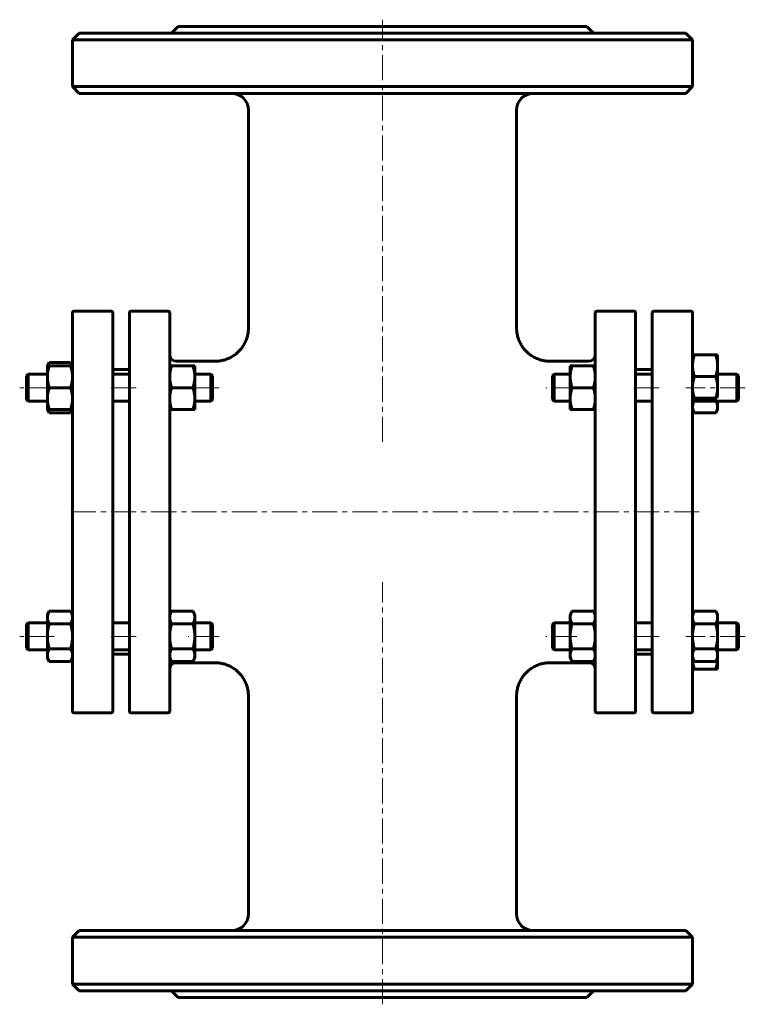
# Model space of a CAD drawing. Header units: millimetres. Extents: x 238 to 455, y 49 to 343.
import ezdxf

# ---------------------------------------------------------------- set-up
doc = ezdxf.new("R2010")
doc.units = ezdxf.units.MM
doc.linetypes.add('K5LT_AXLED', pattern=[12, 7.5, -1.5, 1.5, -1.5])
doc.linetypes.add('K5LT_BASIC', pattern=[0])
doc.layers.add('Системный слой (1)', color=7, linetype='Continuous', true_color=0x6c6c6c)

# ---------------------------------------------------------------- blocks, each defined once
blk = doc.blocks.new('U0')
at = {"layer": 'Системный слой (1)', "linetype": 'K5LT_BASIC', "lineweight": 60}
for p, q in [((446.71, 152.39), (446.71, 152.41)), ((446.71, 152.36), (446.71, 152.39)), ((446.71, 152.34), (446.71, 152.36))]:
    blk.add_line(p, q, dxfattribs=at)
blk = doc.blocks.new('U1')
at = {"layer": 'Системный слой (1)', "linetype": 'K5LT_BASIC', "lineweight": 60}
for p, q in [((439.21, 152.41), (439.21, 152.39)), ((439.21, 152.39), (439.21, 152.36)), ((439.21, 152.36), (439.21, 152.34))]:
    blk.add_line(p, q, dxfattribs=at)
blk = doc.blocks.new('U2')
at = {"layer": 'Системный слой (1)', "linetype": 'K5LT_BASIC', "lineweight": 60}
for p, q in [((246.84, 226.66), (246.95, 226.34)), ((246.95, 226.34), (247.1, 226)), ((247.1, 226), (247.29, 225.65))]:
    blk.add_line(p, q, dxfattribs=at)
blk = doc.blocks.new('U3')
at = {"layer": 'Системный слой (1)', "linetype": 'K5LT_BASIC', "lineweight": 60}
for p, q in [((246.95, 239.98), (246.84, 239.66)), ((247.1, 240.31), (246.95, 239.98)), ((247.29, 240.66), (247.1, 240.31))]:
    blk.add_line(p, q, dxfattribs=at)
blk = doc.blocks.new('U4')
at = {"layer": 'Системный слой (1)', "linetype": 'K5LT_BASIC', "lineweight": 60}
for p, q in [((253.96, 226.34), (254.07, 226.66)), ((253.63, 225.65), (253.81, 226)), ((253.81, 226), (253.96, 226.34))]:
    blk.add_line(p, q, dxfattribs=at)
blk = doc.blocks.new('U5')
at = {"layer": 'Системный слой (1)', "linetype": 'K5LT_BASIC', "lineweight": 60}
for p, q in [((253.81, 240.31), (253.63, 240.66)), ((253.96, 239.98), (253.81, 240.31)), ((254.07, 239.66), (253.96, 239.98))]:
    blk.add_line(p, q, dxfattribs=at)
blk = doc.blocks.new('U6')
at = {"layer": 'Системный слой (1)', "linetype": 'K5LT_BASIC', "lineweight": 60}
for p, q in [((285.21, 151.04), (296.71, 151.04)), ((396.71, 151.04), (408.21, 151.04))]:
    blk.add_line(p, q, dxfattribs=at)
blk = doc.blocks.new('U7')
at = {"layer": 'Системный слой (1)', "linetype": 'K5LT_BASIC', "lineweight": 60}
for p, q in [((285.21, 241.04), (296.71, 241.04)), ((396.71, 241.04), (408.21, 241.04))]:
    blk.add_line(p, q, dxfattribs=at)
blk = doc.blocks.new('U8')
at = {"layer": 'Системный слой (1)', "linetype": 'K5LT_BASIC', "lineweight": 60}
for p, q in [((439.26, 228.06), (439.21, 227.53)), ((439.4, 228.59), (439.26, 228.06)), ((439.65, 229.16), (439.4, 228.59))]:
    blk.add_line(p, q, dxfattribs=at)
blk = doc.blocks.new('U9')
at = {"layer": 'Системный слой (1)', "linetype": 'K5LT_BASIC', "lineweight": 60}
for p, q in [((446.51, 228.59), (446.26, 229.16)), ((446.66, 228.06), (446.51, 228.59)), ((446.71, 227.53), (446.66, 228.06))]:
    blk.add_line(p, q, dxfattribs=at)

msp = doc.modelspace()

# ---------------------------------------------------------------- linework, layer by layer
at = {"layer": 'Системный слой (1)', "linetype": 'K5LT_AXLED', "lineweight": 18}
for p, q in [((346.71, 216.95), (346.71, 343.04)), ((248.71, 233.16), (238.46, 233.16)), ((273.21, 233.16), (264.21, 233.16)), ((297.96, 233.16), (288.71, 233.16)), ((404.71, 233.16), (395.46, 233.16)), ((429.21, 233.16), (420.21, 233.16)), ((454.96, 233.16), (437.21, 233.16)), ((441.21, 196.04), (252.21, 196.04)), ((346.71, 49.04), (346.71, 175.12)), ((248.71, 158.91), (238.46, 158.91)), ((273.21, 158.91), (264.21, 158.91)), ((297.96, 158.91), (288.71, 158.91)), ((404.71, 158.91), (395.46, 158.91)), ((429.21, 158.91), (420.21, 158.91)), ((454.96, 158.91), (437.21, 158.91))]:
    msp.add_line(p, q, dxfattribs=at)
at = {"layer": 'Системный слой (1)', "linetype": 'K5LT_BASIC', "lineweight": 60}
for p, q in [((256.21, 339.04), (254.21, 337.04)), ((256.21, 339.04), (437.21, 339.04)), ((285.71, 341.04), (283.71, 339.04)), ((285.71, 341.04), (407.71, 341.04)), ((407.71, 341.04), (409.71, 339.04)), ((437.21, 339.04), (439.21, 337.04)), ((254.21, 323.04), (254.21, 337.04)), ((254.21, 337.04), (439.21, 337.04)), ((439.21, 323.04), (439.21, 337.04)), ((439.21, 323.04), (254.21, 323.04)), ((256.21, 321.04), (254.21, 323.04)), ((256.21, 321.04), (437.21, 321.04)), ((437.21, 321.04), (439.21, 323.04)), ((306.71, 251.03), (306.71, 316.04)), ((386.71, 251.03), (386.71, 316.04)), ((254.71, 256.04), (265.71, 256.04)), ((282.71, 256.04), (271.71, 256.04)), ((421.71, 256.04), (410.71, 256.04)), ((427.71, 256.04), (438.71, 256.04)), ((254.21, 136.54), (254.21, 255.54)), ((266.21, 255.54), (266.21, 136.54)), ((271.21, 136.54), (271.21, 255.54)), ((283.21, 255.54), (283.21, 136.54)), ((410.21, 255.54), (410.21, 136.54)), ((422.21, 136.54), (422.21, 255.54)), ((427.21, 255.54), (427.21, 136.54)), ((439.21, 242.98), (439.21, 255.54)), ((439.21, 242.98), (439.79, 242.98)), ((439.21, 239.73), (439.21, 242.98)), ((439.79, 242.98), (446.13, 242.98)), ((446.13, 242.98), (446.71, 242.98)), ((446.71, 242.98), (446.71, 239.73)), ((246.71, 239.66), (247.29, 240.66)), ((246.71, 239.66), (247.29, 239.66)), ((246.71, 236.41), (246.71, 239.66)), ((247.29, 240.66), (253.63, 240.66)), ((247.29, 239.66), (253.63, 239.66)), ((254.21, 239.66), (253.63, 240.66)), ((253.63, 239.66), (254.21, 239.66)), ((266.21, 238.54), (271.21, 238.54)), ((283.21, 239.66), (283.79, 239.66)), ((283.79, 239.66), (290.13, 239.66)), ((290.13, 239.66), (290.71, 239.66)), ((290.71, 239.66), (290.71, 236.41)), ((296.71, 241.03), (296.71, 241.03)), ((396.71, 241.03), (396.71, 241.03)), ((402.71, 239.66), (403.29, 239.66)), ((402.71, 236.41), (402.71, 239.66)), ((403.29, 239.66), (409.63, 239.66)), ((409.63, 239.66), (410.21, 239.66)), ((422.21, 238.54), (427.21, 238.54)), ((439.21, 236.5), (439.21, 239.73)), ((446.71, 239.73), (446.71, 233.23)), ((240.46, 236.66), (240.96, 237.16)), ((240.46, 229.66), (240.46, 236.66)), ((240.96, 237.16), (240.96, 229.16)), ((240.96, 237.16), (246.71, 237.16)), ((246.71, 229.91), (246.71, 236.41)), ((266.21, 237.16), (271.21, 237.16)), ((290.71, 237.16), (295.46, 237.16)), ((290.71, 236.41), (290.71, 229.91)), ((295.96, 236.66), (295.46, 237.16)), ((295.46, 229.16), (295.46, 237.16)), ((295.96, 236.66), (295.96, 229.66)), ((397.46, 236.66), (397.96, 237.16)), ((397.46, 236.66), (397.46, 229.66)), ((397.96, 237.16), (402.71, 237.16)), ((397.96, 229.16), (397.96, 237.16)), ((402.71, 229.91), (402.71, 236.41)), ((422.21, 237.16), (427.21, 237.16)), ((439.21, 159.45), (439.21, 236.5)), ((439.79, 236.48), (446.13, 236.48)), ((446.71, 237.16), (452.46, 237.16)), ((452.96, 236.66), (452.46, 237.16)), ((452.46, 237.16), (452.46, 229.16)), ((452.96, 229.66), (452.96, 236.66)), ((247.29, 233.16), (253.63, 233.16)), ((283.79, 233.16), (290.13, 233.16)), ((403.29, 233.16), (409.63, 233.16)), ((446.71, 233.23), (446.71, 230.87)), ((240.46, 229.66), (240.96, 229.16)), ((246.71, 226.66), (246.71, 229.91)), ((290.71, 229.91), (290.71, 226.66)), ((295.96, 229.66), (295.46, 229.16)), ((397.46, 229.66), (397.96, 229.16)), ((402.71, 226.66), (402.71, 229.91)), ((439.79, 229.98), (439.46, 229.98)), ((439.79, 229.98), (446.13, 229.98)), ((446.45, 229.98), (446.13, 229.98)), ((452.96, 229.66), (452.46, 229.16)), ((240.96, 229.16), (246.71, 229.16)), ((247.29, 226.66), (246.71, 226.66)), ((246.71, 226.66), (247.29, 225.65)), ((247.29, 226.66), (253.63, 226.66)), ((254.21, 226.66), (253.63, 226.66)), ((254.21, 226.66), (253.63, 225.65)), ((266.21, 229.16), (271.21, 229.16)), ((283.79, 226.66), (283.21, 226.66)), ((283.79, 226.66), (290.13, 226.66)), ((290.71, 226.66), (290.13, 226.66)), ((290.71, 229.16), (295.46, 229.16)), ((397.96, 229.16), (402.71, 229.16)), ((403.29, 226.66), (402.71, 226.66)), ((403.29, 226.66), (409.63, 226.66)), ((410.21, 226.66), (409.63, 226.66)), ((422.21, 229.16), (427.21, 229.16)), ((439.21, 229.16), (452.46, 229.16)), ((439.21, 226.66), (439.79, 225.65)), ((446.71, 226.66), (446.13, 225.65)), ((446.71, 229.16), (446.71, 227.53)), ((446.71, 227.53), (446.71, 226.66)), ((247.29, 225.65), (253.63, 225.65)), ((439.79, 225.65), (446.13, 225.65)), ((246.71, 165.41), (247.29, 166.42)), ((246.71, 164.54), (246.71, 165.41)), ((247.29, 166.42), (253.63, 166.42)), ((254.21, 165.41), (253.63, 166.42)), ((283.21, 165.41), (283.79, 166.42)), ((283.79, 166.42), (290.13, 166.42)), ((290.71, 165.41), (290.13, 166.42)), ((290.71, 165.41), (290.71, 164.54)), ((402.71, 165.41), (403.29, 166.42)), ((402.71, 164.54), (402.71, 165.41)), ((403.29, 166.42), (409.63, 166.42)), ((410.21, 165.41), (409.63, 166.42)), ((439.21, 165.41), (439.79, 166.42)), ((439.79, 166.42), (446.13, 166.42)), ((446.71, 165.41), (446.13, 166.42)), ((446.71, 165.41), (446.71, 164.54)), ((240.46, 162.41), (240.96, 162.91)), ((240.46, 155.41), (240.46, 162.41)), ((240.96, 162.91), (240.96, 154.91)), ((240.96, 162.91), (246.71, 162.91)), ((246.71, 158.91), (246.71, 164.54)), ((247.29, 162.67), (253.63, 162.67)), ((266.21, 162.91), (271.21, 162.91)), ((283.79, 162.67), (290.13, 162.67)), ((290.71, 164.54), (290.71, 158.91)), ((290.71, 162.91), (295.46, 162.91)), ((295.46, 154.91), (295.46, 162.91)), ((295.96, 162.41), (295.46, 162.91)), ((295.96, 162.41), (295.96, 155.41)), ((397.46, 162.41), (397.96, 162.91)), ((397.46, 162.41), (397.46, 155.41)), ((397.96, 154.91), (397.96, 162.91)), ((397.96, 162.91), (402.71, 162.91)), ((402.71, 158.91), (402.71, 164.54)), ((403.29, 162.67), (409.63, 162.67)), ((422.21, 162.91), (427.21, 162.91)), ((439.79, 162.67), (446.13, 162.67)), ((446.71, 164.54), (446.71, 158.91)), ((446.71, 162.91), (452.46, 162.91)), ((452.46, 162.91), (452.46, 154.91)), ((452.96, 162.41), (452.46, 162.91)), ((452.96, 155.41), (452.96, 162.41)), ((246.71, 153.28), (246.71, 158.91)), ((290.71, 158.91), (290.71, 153.28)), ((402.71, 153.28), (402.71, 158.91)), ((439.21, 158.91), (439.21, 159.45)), ((439.21, 153.28), (439.21, 158.91)), ((446.71, 158.91), (446.71, 153.28)), ((240.46, 155.41), (240.96, 154.91)), ((240.96, 154.91), (246.71, 154.91)), ((246.71, 152.41), (246.71, 153.28)), ((247.29, 155.16), (253.63, 155.16)), ((266.21, 154.91), (271.21, 154.91)), ((266.21, 153.54), (271.21, 153.54)), ((283.79, 155.16), (290.13, 155.16)), ((290.71, 154.91), (295.46, 154.91)), ((290.71, 153.28), (290.71, 152.41)), ((295.96, 155.41), (295.46, 154.91)), ((397.46, 155.41), (397.96, 154.91)), ((397.96, 154.91), (402.71, 154.91)), ((402.71, 152.41), (402.71, 153.28)), ((403.29, 155.16), (409.63, 155.16)), ((422.21, 154.91), (427.21, 154.91)), ((422.21, 153.54), (427.21, 153.54)), ((439.21, 152.41), (439.21, 153.28)), ((439.79, 155.16), (446.13, 155.16)), ((446.71, 154.91), (452.46, 154.91)), ((446.71, 153.28), (446.71, 152.41)), ((452.96, 155.41), (452.46, 154.91)), ((246.71, 152.41), (247.29, 151.41)), ((247.29, 151.41), (253.63, 151.41)), ((254.21, 152.41), (253.63, 151.41)), ((283.21, 152.41), (283.79, 151.41)), ((283.79, 151.41), (290.13, 151.41)), ((290.71, 152.41), (290.13, 151.41)), ((296.71, 151.04), (296.71, 151.04)), ((396.71, 151.04), (396.71, 151.04)), ((402.71, 152.41), (403.29, 151.41)), ((403.29, 151.41), (409.63, 151.41)), ((410.21, 152.41), (409.63, 151.41)), ((439.21, 152.41), (439.21, 152.41)), ((439.21, 152.41), (439.79, 151.41)), ((439.21, 136.54), (439.21, 152.41)), ((439.79, 151.41), (446.13, 151.41)), ((446.71, 152.41), (446.13, 151.41)), ((446.71, 152.41), (446.71, 152.34)), ((446.71, 152.34), (446.71, 149.09)), ((439.79, 149.09), (439.21, 149.09)), ((439.79, 149.09), (446.13, 149.09)), ((446.71, 149.09), (446.13, 149.09)), ((306.71, 76.04), (306.71, 141.04)), ((386.71, 76.04), (386.71, 141.04)), ((254.71, 136.04), (265.71, 136.04)), ((282.71, 136.04), (271.71, 136.04)), ((421.71, 136.04), (410.71, 136.04)), ((427.71, 136.04), (438.71, 136.04)), ((256.21, 71.04), (254.21, 69.04)), ((437.21, 71.04), (256.21, 71.04)), ((437.21, 71.04), (439.21, 69.04)), ((254.21, 55.04), (254.21, 69.04)), ((254.21, 69.04), (439.21, 69.04)), ((439.21, 55.04), (439.21, 69.04)), ((439.21, 55.04), (254.21, 55.04)), ((256.21, 53.04), (254.21, 55.04)), ((256.21, 53.04), (437.21, 53.04)), ((285.71, 51.04), (283.71, 53.04)), ((407.71, 51.04), (409.71, 53.04)), ((437.21, 53.04), (439.21, 55.04)), ((285.71, 51.04), (407.71, 51.04))]:
    msp.add_line(p, q, dxfattribs=at)
for centre, radius, start, end in [((301.71, 316.04), 5, 0, 90), ((391.71, 316.04), 5, 90, 180), ((254.71, 255.54), 0.5, 90, 180), ((265.71, 255.54), 0.5, 0, 90), ((271.71, 255.54), 0.5, 90, 180), ((282.71, 255.54), 0.5, 0, 90), ((410.71, 255.54), 0.5, 90, 180), ((421.71, 255.54), 0.5, 0, 90), ((427.71, 255.54), 0.5, 90, 180), ((438.71, 255.54), 0.5, 0, 90), ((285.21, 243.04), 2, 180, 270), ((408.21, 243.04), 2, 270, 0), ((285.21, 149.04), 2, 90, 180), ((408.21, 149.04), 2, 0, 90), ((254.71, 136.54), 0.5, 180, 270), ((265.71, 136.54), 0.5, 270, 0), ((271.71, 136.54), 0.5, 180, 270), ((282.71, 136.54), 0.5, 270, 0), ((410.71, 136.54), 0.5, 180, 270), ((421.71, 136.54), 0.5, 270, 0), ((427.71, 136.54), 0.5, 180, 270), ((438.71, 136.54), 0.5, 270, 0), ((301.71, 76.04), 5, 270, 0), ((391.71, 76.04), 5, 180, 270)]:
    msp.add_arc(centre, radius, start, end, dxfattribs=at)
for points, knots in [([(306.71, 251.03), (306.71, 251.03), (306.71, 251.03), (306.71, 251.03), (306.71, 251.02), (306.71, 251.01), (306.71, 251.01), (306.71, 250.99), (306.71, 250.98), (306.71, 250.94), (306.71, 250.92), (306.71, 250.85), (306.71, 250.8), (306.7, 250.66), (306.7, 250.57), (306.68, 250.3), (306.67, 250.12), (306.61, 249.58), (306.55, 249.23), (306.38, 248.45), (306.25, 248.03), (305.95, 247.21), (305.78, 246.81), (305.38, 246.04), (305.15, 245.67), (304.66, 244.96), (304.38, 244.61), (303.79, 243.97), (303.48, 243.67), (302.82, 243.11), (302.48, 242.86), (301.76, 242.4), (301.39, 242.2), (300.6, 241.82), (300.18, 241.66), (299.33, 241.38), (298.89, 241.27), (298.01, 241.11), (297.57, 241.06), (296.99, 241.04), (296.85, 241.03), (296.71, 241.03)], [0, 0, 0, 0, 0.008204, 0.008204, 0.02133, 0.02133, 0.045942, 0.045942, 0.093524, 0.093524, 0.187048, 0.187048, 0.372455, 0.372455, 0.739989, 0.739989, 1.468492, 1.468492, 2.912372, 2.912372, 4.66833, 4.66833, 6.412897, 6.412897, 8.142999, 8.142999, 9.901454, 9.901454, 11.647429, 11.647429, 13.352755, 13.352755, 15.053833, 15.053833, 16.855166, 16.855166, 18.662069, 18.662069, 20.440984, 20.440984, 20.99959, 20.99959, 20.99959, 20.99959]), ([(386.71, 251.03), (386.71, 251.03), (386.71, 251.03), (386.71, 251.02), (386.71, 251.01), (386.71, 251), (386.71, 250.99), (386.71, 250.96), (386.71, 250.95), (386.71, 250.9), (386.71, 250.86), (386.71, 250.76), (386.71, 250.7), (386.72, 250.51), (386.73, 250.38), (386.76, 250), (386.79, 249.76), (386.89, 249.08), (386.99, 248.65), (387.23, 247.82), (387.38, 247.4), (387.73, 246.61), (387.93, 246.23), (388.38, 245.48), (388.63, 245.13), (389.18, 244.45), (389.47, 244.12), (390.1, 243.52), (390.43, 243.24), (391.11, 242.74), (391.46, 242.51), (392.22, 242.1), (392.62, 241.9), (393.46, 241.58), (393.89, 241.44), (394.76, 241.22), (395.2, 241.14), (396, 241.05), (396.35, 241.03), (396.71, 241.03)], [0, 0, 0, 0, 0.013126, 0.013126, 0.032815, 0.032815, 0.068912, 0.068912, 0.137825, 0.137825, 0.272368, 0.272368, 0.534892, 0.534892, 1.046812, 1.046812, 2.044402, 2.044402, 3.794684, 3.794684, 5.54996, 5.54996, 7.280113, 7.280113, 9.026379, 9.026379, 10.78326, 10.78326, 12.511569, 12.511569, 14.183109, 14.183109, 15.970077, 15.970077, 17.778221, 17.778221, 19.574949, 19.574949, 20.997949, 20.997949, 20.997949, 20.997949]), ([(439.21, 230.87), (439.25, 230.72), (439.33, 230.46), (439.41, 230.18), (439.45, 230.03), (439.46, 229.98)], [0, 0, 0, 0, 2.643036, 4.899415, 6, 6, 6, 6]), ([(446.45, 229.98), (446.48, 230.09), (446.55, 230.33), (446.64, 230.64), (446.69, 230.83), (446.71, 230.87)], [0, 0, 0, 0, 2.62135, 5.25991, 6, 6, 6, 6]), ([(306.71, 141.04), (306.71, 141.04), (306.71, 141.04), (306.71, 141.05), (306.71, 141.05), (306.71, 141.06), (306.71, 141.07), (306.71, 141.08), (306.71, 141.1), (306.71, 141.13), (306.71, 141.15), (306.71, 141.22), (306.71, 141.27), (306.7, 141.41), (306.7, 141.5), (306.68, 141.77), (306.67, 141.95), (306.61, 142.49), (306.55, 142.85), (306.38, 143.62), (306.25, 144.04), (305.95, 144.86), (305.78, 145.26), (305.38, 146.03), (305.15, 146.4), (304.66, 147.11), (304.38, 147.46), (303.79, 148.1), (303.48, 148.41), (302.82, 148.96), (302.48, 149.21), (301.76, 149.67), (301.39, 149.88), (300.6, 150.25), (300.18, 150.42), (299.33, 150.69), (298.89, 150.8), (298.01, 150.96), (297.57, 151.01), (296.99, 151.03), (296.85, 151.04), (296.71, 151.04)], [0, 0, 0, 0, 0.008204, 0.008204, 0.02133, 0.02133, 0.045941, 0.045941, 0.093523, 0.093523, 0.187045, 0.187045, 0.37245, 0.37245, 0.739978, 0.739978, 1.46847, 1.46847, 2.912329, 2.912329, 4.66845, 4.66845, 6.413098, 6.413098, 8.143238, 8.143238, 9.901578, 9.901578, 11.64725, 11.64725, 13.352082, 13.352082, 15.052748, 15.052748, 16.854034, 16.854034, 18.661298, 18.661298, 20.440914, 20.440914, 20.99959, 20.99959, 20.99959, 20.99959]), ([(386.71, 141.04), (386.71, 141.04), (386.71, 141.05), (386.71, 141.05), (386.71, 141.06), (386.71, 141.07), (386.71, 141.08), (386.71, 141.11), (386.71, 141.12), (386.71, 141.18), (386.71, 141.21), (386.71, 141.31), (386.71, 141.37), (386.72, 141.57), (386.73, 141.69), (386.76, 142.07), (386.79, 142.31), (386.89, 142.99), (386.99, 143.42), (387.23, 144.26), (387.38, 144.67), (387.73, 145.46), (387.93, 145.85), (388.38, 146.59), (388.63, 146.95), (389.18, 147.63), (389.47, 147.95), (390.1, 148.55), (390.43, 148.83), (391.11, 149.33), (391.46, 149.56), (392.22, 149.98), (392.62, 150.17), (393.45, 150.5), (393.88, 150.63), (394.76, 150.85), (395.2, 150.93), (396, 151.02), (396.35, 151.04), (396.71, 151.04)], [0, 0, 0, 0, 0.013126, 0.013126, 0.032815, 0.032815, 0.068911, 0.068911, 0.137823, 0.137823, 0.272364, 0.272364, 0.534884, 0.534884, 1.046797, 1.046797, 2.044372, 2.044372, 3.79484, 3.79484, 5.550248, 5.550248, 7.280436, 7.280436, 9.026683, 9.026683, 10.783356, 10.783356, 12.511259, 12.511259, 14.182269, 14.182269, 15.969013, 15.969013, 17.777317, 17.777317, 19.57459, 19.57459, 20.997949, 20.997949, 20.997949, 20.997949])]:
    msp.add_open_spline(points, degree=3, knots=knots, dxfattribs=at)
for points in [[(439.79, 242.98), (439.21, 241.24), (439.21, 239.73)], [(446.71, 239.73), (446.71, 241.24), (446.13, 242.98)], [(247.29, 239.66), (246.71, 237.92), (246.71, 236.41)], [(254.21, 236.41), (254.21, 237.92), (253.63, 239.66)], [(283.79, 239.66), (283.21, 237.92), (283.21, 236.41)], [(290.71, 236.41), (290.71, 237.92), (290.13, 239.66)], [(403.29, 239.66), (402.71, 237.92), (402.71, 236.41)], [(410.21, 236.41), (410.21, 237.92), (409.63, 239.66)], [(439.21, 239.73), (439.21, 238.22), (439.79, 236.48)], [(446.13, 236.48), (446.71, 238.22), (446.71, 239.73)], [(246.71, 236.41), (246.71, 234.9), (247.29, 233.16)], [(253.63, 233.16), (254.21, 234.9), (254.21, 236.41)], [(283.21, 236.41), (283.21, 234.9), (283.79, 233.16)], [(290.13, 233.16), (290.71, 234.9), (290.71, 236.41)], [(402.71, 236.41), (402.71, 234.9), (403.29, 233.16)], [(409.63, 233.16), (410.21, 234.9), (410.21, 236.41)], [(439.79, 236.48), (439.21, 234.74), (439.21, 233.23)], [(446.71, 233.23), (446.71, 234.74), (446.13, 236.48)], [(247.29, 233.16), (246.71, 231.42), (246.71, 229.91)], [(254.21, 229.91), (254.21, 231.42), (253.63, 233.16)], [(283.79, 233.16), (283.21, 231.42), (283.21, 229.91)], [(290.71, 229.91), (290.71, 231.42), (290.13, 233.16)], [(403.29, 233.16), (402.71, 231.42), (402.71, 229.91)], [(410.21, 229.91), (410.21, 231.42), (409.63, 233.16)], [(439.21, 233.23), (439.21, 231.72), (439.79, 229.98)], [(446.13, 229.98), (446.71, 231.72), (446.71, 233.23)], [(246.71, 229.91), (246.71, 228.4), (247.29, 226.66)], [(253.63, 226.66), (254.21, 228.4), (254.21, 229.91)], [(283.21, 229.91), (283.21, 228.4), (283.79, 226.66)], [(290.13, 226.66), (290.71, 228.4), (290.71, 229.91)], [(402.71, 229.91), (402.71, 228.4), (403.29, 226.66)], [(409.63, 226.66), (410.21, 228.4), (410.21, 229.91)], [(439.21, 227.53), (439.21, 226.66), (439.79, 225.65)], [(446.13, 225.65), (446.71, 226.66), (446.71, 227.53)], [(247.29, 166.42), (246.71, 165.41), (246.71, 164.54)], [(254.21, 164.54), (254.21, 165.41), (253.63, 166.42)], [(283.79, 166.42), (283.21, 165.41), (283.21, 164.54)], [(290.71, 164.54), (290.71, 165.41), (290.13, 166.42)], [(403.29, 166.42), (402.71, 165.41), (402.71, 164.54)], [(410.21, 164.54), (410.21, 165.41), (409.63, 166.42)], [(439.79, 166.42), (439.21, 165.41), (439.21, 164.54)], [(446.71, 164.54), (446.71, 165.41), (446.13, 166.42)], [(246.71, 164.54), (246.71, 163.67), (247.29, 162.67)], [(247.29, 162.67), (246.71, 160.65), (246.71, 158.91)], [(253.63, 162.67), (254.21, 163.67), (254.21, 164.54)], [(254.21, 158.91), (254.21, 160.65), (253.63, 162.67)], [(283.21, 164.54), (283.21, 163.67), (283.79, 162.67)], [(283.79, 162.67), (283.21, 160.65), (283.21, 158.91)], [(290.13, 162.67), (290.71, 163.67), (290.71, 164.54)], [(290.71, 158.91), (290.71, 160.65), (290.13, 162.67)], [(402.71, 164.54), (402.71, 163.67), (403.29, 162.67)], [(403.29, 162.67), (402.71, 160.65), (402.71, 158.91)], [(409.63, 162.67), (410.21, 163.67), (410.21, 164.54)], [(410.21, 158.91), (410.21, 160.65), (409.63, 162.67)], [(439.21, 164.54), (439.21, 163.67), (439.79, 162.67)], [(439.79, 162.67), (439.21, 160.65), (439.21, 158.91)], [(446.13, 162.67), (446.71, 163.67), (446.71, 164.54)], [(446.71, 158.91), (446.71, 160.65), (446.13, 162.67)], [(246.71, 158.91), (246.71, 157.17), (247.29, 155.16)], [(253.63, 155.16), (254.21, 157.17), (254.21, 158.91)], [(283.21, 158.91), (283.21, 157.17), (283.79, 155.16)], [(290.13, 155.16), (290.71, 157.17), (290.71, 158.91)], [(402.71, 158.91), (402.71, 157.17), (403.29, 155.16)], [(409.63, 155.16), (410.21, 157.17), (410.21, 158.91)], [(439.21, 158.91), (439.21, 157.17), (439.79, 155.16)], [(446.13, 155.16), (446.71, 157.17), (446.71, 158.91)], [(247.29, 155.16), (246.71, 154.15), (246.71, 153.28)], [(246.71, 153.28), (246.71, 152.41), (247.29, 151.41)], [(254.21, 153.28), (254.21, 154.15), (253.63, 155.16)], [(253.63, 151.41), (254.21, 152.41), (254.21, 153.28)], [(283.79, 155.16), (283.21, 154.15), (283.21, 153.28)], [(283.21, 153.28), (283.21, 152.41), (283.79, 151.41)], [(290.71, 153.28), (290.71, 154.15), (290.13, 155.16)], [(290.13, 151.41), (290.71, 152.41), (290.71, 153.28)], [(403.29, 155.16), (402.71, 154.15), (402.71, 153.28)], [(402.71, 153.28), (402.71, 152.41), (403.29, 151.41)], [(410.21, 153.28), (410.21, 154.15), (409.63, 155.16)], [(409.63, 151.41), (410.21, 152.41), (410.21, 153.28)], [(439.79, 155.16), (439.21, 154.15), (439.21, 153.28)], [(439.21, 153.28), (439.21, 152.41), (439.79, 151.41)], [(446.71, 153.28), (446.71, 154.15), (446.13, 155.16)], [(446.13, 151.41), (446.71, 152.41), (446.71, 153.28)], [(439.21, 152.34), (439.21, 150.83), (439.79, 149.09)], [(446.13, 149.09), (446.71, 150.83), (446.71, 152.34)]]:
    msp.add_rational_spline(points, [1, 1.0379548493, 1], degree=2, dxfattribs=at)

# ---------------------------------------------------------------- block references
at = {"layer": 'Системный слой (1)'}
for name in ['U3', 'U5', 'U7', 'U2', 'U4', 'U8', 'U9', 'U6', 'U1', 'U0']:
    msp.add_blockref(name, (0, 0), dxfattribs=at)

doc.saveas('drawing.dxf')
